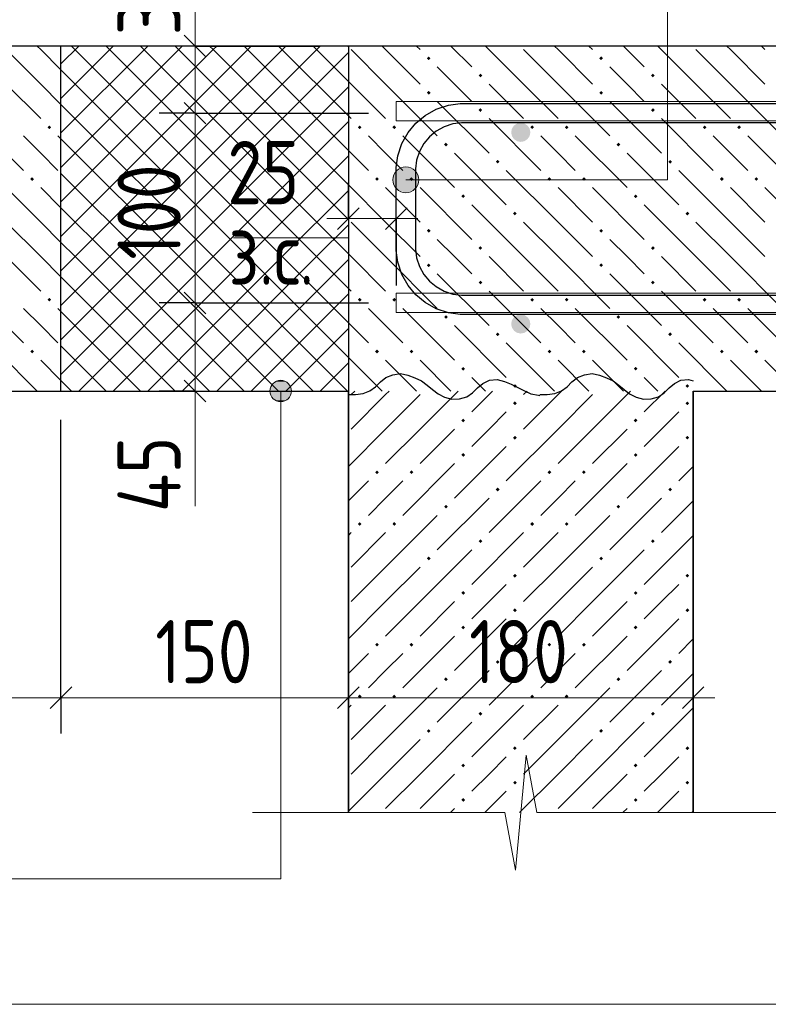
# Model space of a CAD drawing. Header units: millimetres. Extents: x 0 to 43617, y 0 to 29700.
# Tile 12 of 20: x 32573 to 35178, y 6920 to 10345. Entities that reach past the tile are written whole.
import ezdxf

# ---------------------------------------------------------------- set-up
doc = ezdxf.new("R2010")
doc.units = ezdxf.units.MM
for name, color, linetype, lineweight in [('Standard', 7, 'Continuous', 25), ('ЖБ Перекрытие верхний уровень', 7, 'Continuous', 35), ('ЖБ Стена верхний уровень', 7, 'Continuous', 35), ('Позиционная метка линия выноска', 7, 'Continuous', 13), ('Примечания', 7, 'Continuous', 25), ('Размерная выноска', 7, 'Continuous', 13), ('Стилевая поверхн.', 7, 'Continuous', 13)]:
    doc.layers.add(name, color=color, linetype=linetype, lineweight=lineweight)
doc.layers.add('Обрамление П-обр. равн.', color=7, linetype='Continuous', lineweight=25, true_color=0x5f1e0f)
doc.layers.add('Фоновоя арматура Х1', color=7, linetype='Continuous', lineweight=18, true_color=0x656565)
doc.styles.add('GOST 2.304-81', font='txt')

msp = doc.modelspace()

# ---------------------------------------------------------------- hatches: boundary and pattern name
at = {"layer": 'ЖБ Перекрытие верхний уровень', "linetype": 'Continuous', "lineweight": 18, "transparency": 33554687}
for points in [[(33989.8, 10210.9), (33996.3, 10217.4), (34002.8, 10210.9), (33996.3, 10204.4)], [(34589.8, 10210.9), (34596.3, 10217.4), (34602.8, 10210.9), (34596.3, 10204.4)], [(34169.8, 10150.9), (34176.3, 10157.4), (34182.8, 10150.9), (34176.3, 10144.4)], [(34769.8, 10150.9), (34776.3, 10157.4), (34782.8, 10150.9), (34776.3, 10144.4)], [(33989.8, 10090.9), (33996.3, 10097.4), (34002.8, 10090.9), (33996.3, 10084.4)], [(34589.8, 10090.9), (34596.3, 10097.4), (34602.8, 10090.9), (34596.3, 10084.4)], [(34169.8, 10030.9), (34176.3, 10037.4), (34182.8, 10030.9), (34176.3, 10024.4)], [(34769.8, 10030.9), (34776.3, 10037.4), (34782.8, 10030.9), (34776.3, 10024.4)], [(32669.8, 9970.9), (32676.3, 9977.4), (32682.8, 9970.9), (32676.3, 9964.4)], [(33749.8, 9970.9), (33756.3, 9977.4), (33762.8, 9970.9), (33756.3, 9964.4)], [(33869.8, 9970.9), (33876.3, 9977.4), (33882.8, 9970.9), (33876.3, 9964.4)], [(34349.8, 9970.9), (34356.3, 9977.4), (34362.8, 9970.9), (34356.3, 9964.4)], [(34469.8, 9970.9), (34476.3, 9977.4), (34482.8, 9970.9), (34476.3, 9964.4)], [(34949.8, 9970.9), (34956.3, 9977.4), (34962.8, 9970.9), (34956.3, 9964.4)], [(35069.8, 9970.9), (35076.3, 9977.4), (35082.8, 9970.9), (35076.3, 9964.4)], [(34049.8, 9910.9), (34056.3, 9917.4), (34062.8, 9910.9), (34056.3, 9904.4)], [(34649.8, 9910.9), (34656.3, 9917.4), (34662.8, 9910.9), (34656.3, 9904.4)], [(34229.8, 9850.9), (34236.3, 9857.4), (34242.8, 9850.9), (34236.3, 9844.4)], [(34829.8, 9850.9), (34836.3, 9857.4), (34842.8, 9850.9), (34836.3, 9844.4)], [(32609.8, 9790.9), (32616.3, 9797.4), (32622.8, 9790.9), (32616.3, 9784.4)], [(33809.8, 9790.9), (33816.3, 9797.4), (33822.8, 9790.9), (33816.3, 9784.4)], [(33929.8, 9790.9), (33936.3, 9797.4), (33942.8, 9790.9), (33936.3, 9784.4)], [(34409.8, 9790.9), (34416.3, 9797.4), (34422.8, 9790.9), (34416.3, 9784.4)], [(34529.8, 9790.9), (34536.3, 9797.4), (34542.8, 9790.9), (34536.3, 9784.4)], [(35009.8, 9790.9), (35016.3, 9797.4), (35022.8, 9790.9), (35016.3, 9784.4)], [(35129.8, 9790.9), (35136.3, 9797.4), (35142.8, 9790.9), (35136.3, 9784.4)], [(34109.8, 9730.9), (34116.3, 9737.4), (34122.8, 9730.9), (34116.3, 9724.4)], [(34709.8, 9730.9), (34716.3, 9737.4), (34722.8, 9730.9), (34716.3, 9724.4)], [(34289.8, 9670.9), (34296.3, 9677.4), (34302.8, 9670.9), (34296.3, 9664.4)], [(34889.8, 9670.9), (34896.3, 9677.4), (34902.8, 9670.9), (34896.3, 9664.4)], [(33989.8, 9610.9), (33996.3, 9617.4), (34002.8, 9610.9), (33996.3, 9604.4)], [(34589.8, 9610.9), (34596.3, 9617.4), (34602.8, 9610.9), (34596.3, 9604.4)], [(34169.8, 9550.9), (34176.3, 9557.4), (34182.8, 9550.9), (34176.3, 9544.4)], [(34769.8, 9550.9), (34776.3, 9557.4), (34782.8, 9550.9), (34776.3, 9544.4)], [(33989.8, 9490.9), (33996.3, 9497.4), (34002.8, 9490.9), (33996.3, 9484.4)], [(34589.8, 9490.9), (34596.3, 9497.4), (34602.8, 9490.9), (34596.3, 9484.4)], [(34169.8, 9430.9), (34176.3, 9437.4), (34182.8, 9430.9), (34176.3, 9424.4)], [(34769.8, 9430.9), (34776.3, 9437.4), (34782.8, 9430.9), (34776.3, 9424.4)], [(32669.8, 9370.9), (32676.3, 9377.4), (32682.8, 9370.9), (32676.3, 9364.4)], [(33749.8, 9370.9), (33756.3, 9377.4), (33762.8, 9370.9), (33756.3, 9364.4)], [(33869.8, 9370.9), (33876.3, 9377.4), (33882.8, 9370.9), (33876.3, 9364.4)], [(34349.8, 9370.9), (34356.3, 9377.4), (34362.8, 9370.9), (34356.3, 9364.4)], [(34469.8, 9370.9), (34476.3, 9377.4), (34482.8, 9370.9), (34476.3, 9364.4)], [(34949.8, 9370.9), (34956.3, 9377.4), (34962.8, 9370.9), (34956.3, 9364.4)], [(35069.8, 9370.9), (35076.3, 9377.4), (35082.8, 9370.9), (35076.3, 9364.4)], [(34049.8, 9310.9), (34056.3, 9317.4), (34062.8, 9310.9), (34056.3, 9304.4)], [(34649.8, 9310.9), (34656.3, 9317.4), (34662.8, 9310.9), (34656.3, 9304.4)], [(34229.8, 9250.9), (34236.3, 9257.4), (34242.8, 9250.9), (34236.3, 9244.4)], [(34829.8, 9250.9), (34836.3, 9257.4), (34842.8, 9250.9), (34836.3, 9244.4)], [(32609.8, 9190.9), (32616.3, 9197.4), (32622.8, 9190.9), (32616.3, 9184.4)], [(33809.8, 9190.9), (33816.3, 9197.4), (33822.8, 9190.9), (33816.3, 9184.4)], [(33929.8, 9190.9), (33936.3, 9197.4), (33942.8, 9190.9), (33936.3, 9184.4)], [(34409.8, 9190.9), (34416.3, 9197.4), (34422.8, 9190.9), (34416.3, 9184.4)], [(34529.8, 9190.9), (34536.3, 9197.4), (34542.8, 9190.9), (34536.3, 9184.4)], [(35009.8, 9190.9), (35016.3, 9197.4), (35022.8, 9190.9), (35016.3, 9184.4)], [(35129.8, 9190.9), (35136.3, 9197.4), (35142.8, 9190.9), (35136.3, 9184.4)], [(34109.8, 9130.9), (34116.3, 9137.4), (34122.8, 9130.9), (34116.3, 9124.4)], [(34709.8, 9130.9), (34716.3, 9137.4), (34722.8, 9130.9), (34716.3, 9124.4)], [(34289.8, 9070.9), (34296.3, 9077.4), (34302.8, 9070.9), (34296.3, 9064.4)], [(34889.8, 9070.9), (34896.3, 9077.4), (34902.8, 9070.9), (34896.3, 9064.4)]]:
    msp.add_hatch(color=7, dxfattribs=at).paths.add_polyline_path(points, flags=16)
at = {"layer": 'ЖБ Стена верхний уровень', "linetype": 'Continuous', "lineweight": 18, "transparency": 33554687}
for points in [[(34289.8, 9010.9), (34296.3, 9017.4), (34302.8, 9010.9), (34296.3, 9004.4)], [(34889.8, 9010.9), (34896.3, 9017.4), (34902.8, 9010.9), (34896.3, 9004.4)], [(34109.8, 8950.9), (34116.3, 8957.4), (34122.8, 8950.9), (34116.3, 8944.4)], [(34709.8, 8950.9), (34716.3, 8957.4), (34722.8, 8950.9), (34716.3, 8944.4)], [(34289.8, 8890.9), (34296.3, 8897.4), (34302.8, 8890.9), (34296.3, 8884.4)], [(34889.8, 8890.9), (34896.3, 8897.4), (34902.8, 8890.9), (34896.3, 8884.4)], [(34109.8, 8830.9), (34116.3, 8837.4), (34122.8, 8830.9), (34116.3, 8824.4)], [(34709.8, 8830.9), (34716.3, 8837.4), (34722.8, 8830.9), (34716.3, 8824.4)], [(33809.8, 8770.9), (33816.3, 8777.4), (33822.8, 8770.9), (33816.3, 8764.4)], [(33929.8, 8770.9), (33936.3, 8777.4), (33942.8, 8770.9), (33936.3, 8764.4)], [(34409.8, 8770.9), (34416.3, 8777.4), (34422.8, 8770.9), (34416.3, 8764.4)], [(34529.8, 8770.9), (34536.3, 8777.4), (34542.8, 8770.9), (34536.3, 8764.4)], [(34229.8, 8710.9), (34236.3, 8717.4), (34242.8, 8710.9), (34236.3, 8704.4)], [(34829.8, 8710.9), (34836.3, 8717.4), (34842.8, 8710.9), (34836.3, 8704.4)], [(34049.8, 8650.9), (34056.3, 8657.4), (34062.8, 8650.9), (34056.3, 8644.4)], [(34649.8, 8650.9), (34656.3, 8657.4), (34662.8, 8650.9), (34656.3, 8644.4)], [(33749.8, 8590.9), (33756.3, 8597.4), (33762.8, 8590.9), (33756.3, 8584.4)], [(33869.8, 8590.9), (33876.3, 8597.4), (33882.8, 8590.9), (33876.3, 8584.4)], [(34349.8, 8590.9), (34356.3, 8597.4), (34362.8, 8590.9), (34356.3, 8584.4)], [(34469.8, 8590.9), (34476.3, 8597.4), (34482.8, 8590.9), (34476.3, 8584.4)], [(34169.8, 8530.9), (34176.3, 8537.4), (34182.8, 8530.9), (34176.3, 8524.4)], [(34769.8, 8530.9), (34776.3, 8537.4), (34782.8, 8530.9), (34776.3, 8524.4)], [(33989.8, 8470.9), (33996.3, 8477.4), (34002.8, 8470.9), (33996.3, 8464.4)], [(34589.8, 8470.9), (34596.3, 8477.4), (34602.8, 8470.9), (34596.3, 8464.4)], [(34289.8, 8410.9), (34296.3, 8417.4), (34302.8, 8410.9), (34296.3, 8404.4)], [(34889.8, 8410.9), (34896.3, 8417.4), (34902.8, 8410.9), (34896.3, 8404.4)], [(34109.8, 8350.9), (34116.3, 8357.4), (34122.8, 8350.9), (34116.3, 8344.4)], [(34709.8, 8350.9), (34716.3, 8357.4), (34722.8, 8350.9), (34716.3, 8344.4)], [(34289.8, 8290.9), (34296.3, 8297.4), (34302.8, 8290.9), (34296.3, 8284.4)], [(34889.8, 8290.9), (34896.3, 8297.4), (34902.8, 8290.9), (34896.3, 8284.4)], [(34109.8, 8230.9), (34116.3, 8237.4), (34122.8, 8230.9), (34116.3, 8224.4)], [(34709.8, 8230.9), (34716.3, 8237.4), (34722.8, 8230.9), (34716.3, 8224.4)], [(33809.8, 8170.9), (33816.3, 8177.4), (33822.8, 8170.9), (33816.3, 8164.4)], [(33929.8, 8170.9), (33936.3, 8177.4), (33942.8, 8170.9), (33936.3, 8164.4)], [(34409.8, 8170.9), (34416.3, 8177.4), (34422.8, 8170.9), (34416.3, 8164.4)], [(34529.8, 8170.9), (34536.3, 8177.4), (34542.8, 8170.9), (34536.3, 8164.4)], [(34229.8, 8110.9), (34236.3, 8117.4), (34242.8, 8110.9), (34236.3, 8104.4)], [(34829.8, 8110.9), (34836.3, 8117.4), (34842.8, 8110.9), (34836.3, 8104.4)], [(34049.8, 8050.9), (34056.3, 8057.4), (34062.8, 8050.9), (34056.3, 8044.4)], [(34649.8, 8050.9), (34656.3, 8057.4), (34662.8, 8050.9), (34656.3, 8044.4)], [(33749.8, 7990.9), (33756.3, 7997.4), (33762.8, 7990.9), (33756.3, 7984.4)], [(33869.8, 7990.9), (33876.3, 7997.4), (33882.8, 7990.9), (33876.3, 7984.4)], [(34349.8, 7990.9), (34356.3, 7997.4), (34362.8, 7990.9), (34356.3, 7984.4)], [(34469.8, 7990.9), (34476.3, 7997.4), (34482.8, 7990.9), (34476.3, 7984.4)], [(34169.8, 7930.9), (34176.3, 7937.4), (34182.8, 7930.9), (34176.3, 7924.4)], [(34769.8, 7930.9), (34776.3, 7937.4), (34782.8, 7930.9), (34776.3, 7924.4)], [(33989.8, 7870.9), (33996.3, 7877.4), (34002.8, 7870.9), (33996.3, 7864.4)], [(34589.8, 7870.9), (34596.3, 7877.4), (34602.8, 7870.9), (34596.3, 7864.4)], [(34289.8, 7810.9), (34296.3, 7817.4), (34302.8, 7810.9), (34296.3, 7804.4)], [(34889.8, 7810.9), (34896.3, 7817.4), (34902.8, 7810.9), (34896.3, 7804.4)], [(34109.8, 7750.9), (34116.3, 7757.4), (34122.8, 7750.9), (34116.3, 7744.4)], [(34709.8, 7750.9), (34716.3, 7757.4), (34722.8, 7750.9), (34716.3, 7744.4)], [(34289.8, 7690.9), (34296.3, 7697.4), (34302.8, 7690.9), (34296.3, 7684.4)], [(34889.8, 7690.9), (34896.3, 7697.4), (34902.8, 7690.9), (34896.3, 7684.4)], [(34109.8, 7630.9), (34116.3, 7637.4), (34122.8, 7630.9), (34116.3, 7624.4)], [(34709.8, 7630.9), (34716.3, 7637.4), (34722.8, 7630.9), (34716.3, 7624.4)]]:
    msp.add_hatch(color=7, dxfattribs=at).paths.add_polyline_path(points, flags=16)
at = {"layer": 'Позиционная метка линия выноска', "linetype": 'Continuous', "lineweight": 13, "transparency": 33554687}
for points in [[(33916.7, 9743.3), (33916.7, 9833.3), (33894.2, 9827)], [(33939.2, 9749.6), (33939.2, 9827), (33916.7, 9833.3)], [(33939.2, 9749.6), (33916.7, 9833.3), (33916.7, 9743.3)], [(33878, 9765.8), (33878, 9810.8), (33871.7, 9788.3)], [(33894.2, 9749.6), (33894.2, 9827), (33878, 9810.8)], [(33894.2, 9749.6), (33878, 9810.8), (33878, 9765.8)], [(33916.7, 9743.3), (33894.2, 9827), (33894.2, 9749.6)], [(33955.4, 9765.8), (33955.4, 9810.8), (33939.2, 9827)], [(33955.4, 9765.8), (33939.2, 9827), (33939.2, 9749.6)], [(33955.4, 9810.8), (33955.4, 9765.8), (33961.7, 9788.3)], [(33449.1, 9072.1), (33513.6, 9072.1), (33500.1, 9085.6)], [(33449.1, 9072.1), (33500.1, 9085.6), (33462.6, 9085.6)], [(33462.6, 9085.6), (33500.1, 9085.6), (33481.3, 9090.8)], [(33443.8, 9053.3), (33518.8, 9053.3), (33513.6, 9072.1)], [(33443.8, 9053.3), (33513.6, 9072.1), (33449.1, 9072.1)], [(33449.1, 9034.6), (33518.8, 9053.3), (33443.8, 9053.3)], [(33449.1, 9034.6), (33513.6, 9034.6), (33518.8, 9053.3)], [(33462.6, 9021.1), (33513.6, 9034.6), (33449.1, 9034.6)], [(33462.6, 9021.1), (33500.1, 9021.1), (33513.6, 9034.6)], [(33500.1, 9021.1), (33462.6, 9021.1), (33481.3, 9015.8)]]:
    msp.add_hatch(color=7, dxfattribs=at).paths.add_polyline_path(points)
at = {"layer": 'Фоновоя арматура Х1', "linetype": 'Continuous', "lineweight": 18, "transparency": 33554687}
for points in [[(34350, 9953.3), (34347.5, 9966.1), (34340.2, 9976.9), (34329.4, 9984.1), (34316.7, 9986.7), (34303.9, 9984.1), (34293.1, 9976.9), (34285.9, 9966.1), (34283.3, 9953.3), (34285.9, 9940.6), (34293.1, 9929.8), (34303.9, 9922.5), (34316.7, 9920), (34329.4, 9922.5), (34340.2, 9929.8), (34347.5, 9940.6)], [(34350, 9286.7), (34347.5, 9299.4), (34340.2, 9310.2), (34329.4, 9317.5), (34316.7, 9320), (34303.9, 9317.5), (34293.1, 9310.2), (34285.9, 9299.4), (34283.3, 9286.7), (34285.9, 9273.9), (34293.1, 9263.1), (34303.9, 9255.9), (34316.7, 9253.3), (34329.4, 9255.9), (34340.2, 9263.1), (34347.5, 9273.9)]]:
    msp.add_hatch(color=7, dxfattribs=at).paths.add_polyline_path(points)

# ---------------------------------------------------------------- linework, layer by layer
at = {"layer": 'Standard', "color": 7, "linetype": 'Continuous', "lineweight": 13, "transparency": 33554687}
for p, q in [((33183.3, 10253.3), (33183.3, 10328.3)), ((33183.3, 10253.3), (33183.3, 10020)), ((33183.3, 10020), (33183.3, 9360)), ((33716.7, 9653.3), (33641.7, 9653.3)), ((33883.3, 9653.3), (33716.7, 9653.3)), ((33883.3, 9653.3), (33958.3, 9653.3)), ((33183.3, 9360), (33183.3, 9053.3)), ((33183.3, 9053.3), (33183.3, 8978.3)), ((31516.7, 7986.7), (32716.7, 7986.7)), ((32716.7, 7986.7), (33716.7, 7986.7)), ((33716.7, 7986.7), (34916.7, 7986.7)), ((34916.7, 7986.7), (34991.7, 7986.7))]:
    msp.add_line(p, q, dxfattribs=at)
at = {"layer": 'Standard', "color": 7, "linetype": 'Continuous', "lineweight": 25, "transparency": 33554687}
for p, q in [((33145.8, 10290.8), (33220.8, 10215.8)), ((33145.8, 10057.5), (33220.8, 9982.5)), ((33754.2, 9690.8), (33679.2, 9615.8)), ((33920.8, 9690.8), (33845.8, 9615.8)), ((33145.8, 9397.5), (33220.8, 9322.5)), ((33145.8, 9090.8), (33220.8, 9015.8)), ((32679.2, 7949.2), (32754.2, 8024.2)), ((33679.2, 7949.2), (33754.2, 8024.2)), ((34879.2, 7949.2), (34954.2, 8024.2))]:
    msp.add_line(p, q, dxfattribs=at)
at = {"layer": 'Standard', "color": 251, "linetype": 'Continuous', "lineweight": -3, "true_color": 0x656565, "transparency": 33554687}
for p, q in [((33183.3, 10253.3), (33058.3, 10253.3)), ((33183.3, 10253.3), (33308.3, 10253.3)), ((33183.3, 10253.3), (33616.7, 10253.3)), ((33183.3, 10020), (33058.3, 10020)), ((33183.3, 10020), (33308.3, 10020)), ((33183.3, 10020), (33787.3, 10020)), ((33716.7, 9653.3), (33716.7, 9778.3)), ((33883.3, 9653.3), (33883.3, 9778.3)), ((33716.7, 9653.3), (33716.7, 9528.3)), ((33716.7, 9653.3), (33716.7, 9353.3)), ((33883.3, 9653.3), (33883.3, 9528.3)), ((33883.3, 9653.3), (33883.3, 9420)), ((33183.3, 9360), (33058.3, 9360)), ((33183.3, 9360), (33308.3, 9360)), ((33183.3, 9360), (33787.3, 9360)), ((33183.3, 9053.3), (33058.3, 9053.3)), ((33183.3, 9053.3), (33308.3, 9053.3)), ((33183.3, 9053.3), (33616.7, 9053.3)), ((32716.7, 7986.7), (32716.7, 8111.7)), ((33716.7, 7986.7), (33716.7, 8111.7)), ((34916.7, 7986.7), (34916.7, 8111.7)), ((34916.7, 7986.7), (34916.7, 8030.2)), ((32716.7, 7986.7), (32716.7, 7861.7)), ((33716.7, 7986.7), (33716.7, 7861.7)), ((33716.7, 7986.7), (33716.7, 7986.7)), ((34916.7, 7986.7), (34916.7, 7861.7))]:
    msp.add_line(p, q, dxfattribs=at)
at = {"layer": 'Standard', "color": 254, "linetype": 'Continuous', "lineweight": 18, "true_color": 0xc4c4ff, "transparency": 33554687}
msp.add_lwpolyline([(30516.7, 6920), (38850, 6920), (38850, 11253.3), (30516.7, 11253.3), (30516.7, 6920)], dxfattribs=at)
at = {"layer": 'Standard', "color": 251, "linetype": 'Continuous', "lineweight": -3, "true_color": 0x656565, "transparency": 33554687}
msp.add_lwpolyline([(32716.7, 7986.7), (32716.7, 8003.7), (32716.7, 8003.7), (32716.7, 8003.7), (32716.7, 8003.7), (32716.7, 8953.3)], dxfattribs=at)
at = {"layer": 'ЖБ Перекрытие верхний уровень', "color": 7, "linetype": 'Continuous', "lineweight": 25, "transparency": 33554687}
for p, q in [((32716.7, 10253.3), (31516.7, 10253.3)), ((32716.7, 9053.3), (32716.7, 10253.3)), ((33716.7, 10253.3), (32716.7, 10253.3)), ((33716.7, 10253.3), (33716.7, 9053.3)), ((38183.3, 10253.3), (33716.7, 10253.3)), ((31516.7, 9053.3), (32716.7, 9053.3)), ((32716.7, 9053.3), (33716.7, 9053.3)), ((34916.7, 9053.3), (38183.3, 9053.3))]:
    msp.add_line(p, q, dxfattribs=at)
at = {"layer": 'ЖБ Перекрытие верхний уровень', "color": 9, "linetype": 'Continuous', "lineweight": 18, "true_color": 0xc7c7c7, "transparency": 33554687}
for p, q in [((32646.3, 10240.9), (32633.8, 10253.3)), ((33846.3, 10240.9), (33833.8, 10253.3)), ((33953.8, 10253.3), (33966.3, 10240.9)), ((34073.8, 10253.3), (34146.3, 10180.9)), ((34326.3, 10120.9), (34193.8, 10253.3)), ((34446.3, 10240.9), (34433.8, 10253.3)), ((34553.8, 10253.3), (34566.3, 10240.9)), ((34673.8, 10253.3), (34746.3, 10180.9)), ((34926.3, 10120.9), (34793.8, 10253.3)), ((35046.3, 10240.9), (35033.8, 10253.3)), ((35153.8, 10253.3), (35166.3, 10240.9)), ((32526.3, 10240.9), (32646.3, 10120.9)), ((32646.3, 10240.9), (32716.7, 10170.5)), ((33726.3, 10240.9), (33846.3, 10120.9)), ((33846.3, 10240.9), (33966.3, 10120.9)), ((34326.3, 10240.9), (34446.3, 10120.9)), ((34446.3, 10240.9), (34566.3, 10120.9)), ((34926.3, 10240.9), (35046.3, 10120.9)), ((35046.3, 10240.9), (35166.3, 10120.9)), ((34086.3, 10120.9), (34026.3, 10180.9)), ((34686.3, 10120.9), (34626.3, 10180.9)), ((32526.3, 10120.9), (32646.3, 10000.9)), ((32646.3, 10120.9), (32716.7, 10050.5)), ((33726.3, 10120.9), (33716.7, 10130.5)), ((33726.3, 10120.9), (33846.3, 10000.9)), ((33846.3, 10120.9), (34026.3, 9940.9)), ((34146.3, 10060.9), (34086.3, 10120.9)), ((34206.3, 10120.9), (34326.3, 10000.9)), ((34326.3, 10120.9), (34446.3, 10000.9)), ((34446.3, 10120.9), (34626.3, 9940.9)), ((34746.3, 10060.9), (34686.3, 10120.9)), ((34806.3, 10120.9), (34926.3, 10000.9)), ((34926.3, 10120.9), (35046.3, 10000.9)), ((35046.3, 10120.9), (35226.3, 9940.9)), ((34026.3, 10060.9), (34206.3, 9880.9)), ((34626.3, 10060.9), (34806.3, 9880.9)), ((33716.7, 10010.5), (33726.3, 10000.9)), ((32406.3, 10000.9), (32586.3, 9820.9)), ((34206.3, 10000.9), (34386.3, 9820.9)), ((34806.3, 10000.9), (34986.3, 9820.9)), ((32646.3, 9880.9), (32586.3, 9940.9)), ((32706.3, 9940.9), (32716.7, 9930.5)), ((33846.3, 9880.9), (33786.3, 9940.9)), ((33906.3, 9940.9), (34086.3, 9760.9)), ((34446.3, 9880.9), (34386.3, 9940.9)), ((34506.3, 9940.9), (34686.3, 9760.9)), ((35046.3, 9880.9), (34986.3, 9940.9)), ((35106.3, 9940.9), (35286.3, 9760.9)), ((32706.3, 9820.9), (32646.3, 9880.9)), ((33716.7, 9890.5), (33786.3, 9820.9)), ((33906.3, 9820.9), (33846.3, 9880.9)), ((34086.3, 9880.9), (34266.3, 9700.9)), ((34506.3, 9820.9), (34446.3, 9880.9)), ((34686.3, 9880.9), (34866.3, 9700.9)), ((35106.3, 9820.9), (35046.3, 9880.9)), ((32646.3, 9640.9), (32466.3, 9820.9)), ((34446.3, 9640.9), (34266.3, 9820.9)), ((35046.3, 9640.9), (34866.3, 9820.9)), ((33846.3, 9640.9), (33716.7, 9770.5)), ((32646.3, 9760.9), (32716.7, 9690.5)), ((33846.3, 9760.9), (33966.3, 9640.9)), ((33966.3, 9760.9), (34146.3, 9580.9)), ((34446.3, 9760.9), (34566.3, 9640.9)), ((34566.3, 9760.9), (34746.3, 9580.9)), ((35046.3, 9760.9), (35166.3, 9640.9)), ((35166.3, 9760.9), (35346.3, 9580.9)), ((34326.3, 9520.9), (34146.3, 9700.9)), ((34926.3, 9520.9), (34746.3, 9700.9)), ((32526.3, 9640.9), (32646.3, 9520.9)), ((32646.3, 9640.9), (32716.7, 9570.5)), ((33726.3, 9640.9), (33846.3, 9520.9)), ((33846.3, 9640.9), (33966.3, 9520.9)), ((34326.3, 9640.9), (34446.3, 9520.9)), ((34446.3, 9640.9), (34566.3, 9520.9)), ((34926.3, 9640.9), (35046.3, 9520.9)), ((35046.3, 9640.9), (35166.3, 9520.9)), ((34086.3, 9520.9), (34026.3, 9580.9)), ((34686.3, 9520.9), (34626.3, 9580.9)), ((33726.3, 9520.9), (33716.7, 9530.5)), ((32526.3, 9520.9), (32646.3, 9400.9)), ((32646.3, 9520.9), (32716.7, 9450.5)), ((33726.3, 9520.9), (33846.3, 9400.9)), ((33846.3, 9520.9), (34026.3, 9340.9)), ((34146.3, 9460.9), (34086.3, 9520.9)), ((34206.3, 9520.9), (34326.3, 9400.9)), ((34326.3, 9520.9), (34446.3, 9400.9)), ((34446.3, 9520.9), (34626.3, 9340.9)), ((34746.3, 9460.9), (34686.3, 9520.9)), ((34806.3, 9520.9), (34926.3, 9400.9)), ((34926.3, 9520.9), (35046.3, 9400.9)), ((35046.3, 9520.9), (35226.3, 9340.9)), ((34026.3, 9460.9), (34206.3, 9280.9)), ((34626.3, 9460.9), (34806.3, 9280.9)), ((32406.3, 9400.9), (32586.3, 9220.9)), ((33716.7, 9410.5), (33726.3, 9400.9)), ((34206.3, 9400.9), (34386.3, 9220.9)), ((34806.3, 9400.9), (34986.3, 9220.9)), ((32646.3, 9280.9), (32586.3, 9340.9)), ((32706.3, 9340.9), (32716.7, 9330.5)), ((33846.3, 9280.9), (33786.3, 9340.9)), ((33906.3, 9340.9), (34086.3, 9160.9)), ((34446.3, 9280.9), (34386.3, 9340.9)), ((34506.3, 9340.9), (34686.3, 9160.9)), ((35046.3, 9280.9), (34986.3, 9340.9)), ((35106.3, 9340.9), (35286.3, 9160.9)), ((33716.7, 9290.5), (33786.3, 9220.9)), ((32706.3, 9220.9), (32646.3, 9280.9)), ((33906.3, 9220.9), (33846.3, 9280.9)), ((34086.3, 9280.9), (34266.3, 9100.9)), ((34506.3, 9220.9), (34446.3, 9280.9)), ((34686.3, 9280.9), (34866.3, 9100.9)), ((35106.3, 9220.9), (35046.3, 9280.9)), ((32633.8, 9053.3), (32466.3, 9220.9)), ((34433.8, 9053.3), (34266.3, 9220.9)), ((35033.8, 9053.3), (34866.3, 9220.9)), ((32646.3, 9160.9), (32716.7, 9090.5)), ((33833.8, 9053.3), (33716.7, 9170.5)), ((33846.3, 9160.9), (33953.8, 9053.3)), ((33966.3, 9160.9), (34073.8, 9053.3)), ((34446.3, 9160.9), (34553.8, 9053.3)), ((34566.3, 9160.9), (34673.8, 9053.3)), ((35046.3, 9160.9), (35153.8, 9053.3)), ((35166.3, 9160.9), (35273.8, 9053.3)), ((34193.8, 9053.3), (34146.3, 9100.9)), ((34793.8, 9053.3), (34746.3, 9100.9))]:
    msp.add_line(p, q, dxfattribs=at)
at = {"layer": 'ЖБ Стена верхний уровень', "color": 7, "linetype": 'Continuous', "lineweight": 35, "transparency": 33554687}
for p, q in [((33716.7, 9053.3), (33716.7, 7586.7)), ((34916.7, 7586.7), (34916.7, 9053.3))]:
    msp.add_line(p, q, dxfattribs=at)
at = {"layer": 'ЖБ Стена верхний уровень', "color": 9, "linetype": 'Continuous', "lineweight": 18, "true_color": 0xc7c7c7, "transparency": 33554687}
for p, q in [((33738.7, 9053.3), (33726.3, 9040.9)), ((33846.3, 9040.9), (33858.7, 9053.3)), ((33966.3, 8920.9), (34098.7, 9053.3)), ((34218.7, 9053.3), (34146.3, 8980.9)), ((34338.7, 9053.3), (34326.3, 9040.9)), ((34446.3, 9040.9), (34458.7, 9053.3)), ((34566.3, 8920.9), (34698.7, 9053.3)), ((34818.7, 9053.3), (34746.3, 8980.9)), ((33846.3, 9040.9), (33726.3, 8920.9)), ((33966.3, 9040.9), (33846.3, 8920.9)), ((34446.3, 9040.9), (34326.3, 8920.9)), ((34566.3, 9040.9), (34446.3, 8920.9)), ((34206.3, 8920.9), (34266.3, 8980.9)), ((34806.3, 8920.9), (34866.3, 8980.9)), ((33846.3, 8920.9), (33716.7, 8791.3)), ((33966.3, 8920.9), (33846.3, 8800.9)), ((34086.3, 8920.9), (33966.3, 8800.9)), ((34146.3, 8860.9), (34206.3, 8920.9)), ((34446.3, 8920.9), (34266.3, 8740.9)), ((34566.3, 8920.9), (34446.3, 8800.9)), ((34686.3, 8920.9), (34566.3, 8800.9)), ((34746.3, 8860.9), (34806.3, 8920.9)), ((34266.3, 8860.9), (34086.3, 8680.9)), ((34866.3, 8860.9), (34686.3, 8680.9)), ((34086.3, 8800.9), (33906.3, 8620.9)), ((34686.3, 8800.9), (34506.3, 8620.9)), ((34916.7, 8791.3), (34866.3, 8740.9)), ((33786.3, 8740.9), (33716.7, 8671.3)), ((33846.3, 8680.9), (33906.3, 8740.9)), ((34386.3, 8740.9), (34206.3, 8560.9)), ((34446.3, 8680.9), (34506.3, 8740.9)), ((33786.3, 8620.9), (33846.3, 8680.9)), ((34206.3, 8680.9), (34026.3, 8500.9)), ((34386.3, 8620.9), (34446.3, 8680.9)), ((34806.3, 8680.9), (34626.3, 8500.9)), ((34916.7, 8671.3), (34806.3, 8560.9)), ((33846.3, 8440.9), (34026.3, 8620.9)), ((34446.3, 8440.9), (34626.3, 8620.9)), ((33726.3, 8560.9), (33716.7, 8551.3)), ((33846.3, 8560.9), (33726.3, 8440.9)), ((34326.3, 8560.9), (34146.3, 8380.9)), ((34446.3, 8560.9), (34326.3, 8440.9)), ((34916.7, 8551.3), (34746.3, 8380.9)), ((33966.3, 8320.9), (34146.3, 8500.9)), ((34566.3, 8320.9), (34746.3, 8500.9)), ((33846.3, 8440.9), (33726.3, 8320.9)), ((33966.3, 8440.9), (33846.3, 8320.9)), ((34446.3, 8440.9), (34326.3, 8320.9)), ((34566.3, 8440.9), (34446.3, 8320.9)), ((34206.3, 8320.9), (34266.3, 8380.9)), ((34806.3, 8320.9), (34866.3, 8380.9)), ((33846.3, 8320.9), (33716.7, 8191.3)), ((33966.3, 8320.9), (33846.3, 8200.9)), ((34086.3, 8320.9), (33966.3, 8200.9)), ((34146.3, 8260.9), (34206.3, 8320.9)), ((34446.3, 8320.9), (34266.3, 8140.9)), ((34566.3, 8320.9), (34446.3, 8200.9)), ((34686.3, 8320.9), (34566.3, 8200.9)), ((34746.3, 8260.9), (34806.3, 8320.9)), ((34266.3, 8260.9), (34086.3, 8080.9)), ((34866.3, 8260.9), (34686.3, 8080.9)), ((34086.3, 8200.9), (33906.3, 8020.9)), ((34686.3, 8200.9), (34506.3, 8020.9)), ((34916.7, 8191.3), (34866.3, 8140.9)), ((33786.3, 8140.9), (33716.7, 8071.3)), ((33846.3, 8080.9), (33906.3, 8140.9)), ((34386.3, 8140.9), (34206.3, 7960.9)), ((34446.3, 8080.9), (34506.3, 8140.9)), ((33786.3, 8020.9), (33846.3, 8080.9)), ((34206.3, 8080.9), (34026.3, 7900.9)), ((34386.3, 8020.9), (34446.3, 8080.9)), ((34806.3, 8080.9), (34626.3, 7900.9)), ((34916.7, 8071.3), (34806.3, 7960.9)), ((33846.3, 7840.9), (34026.3, 8020.9)), ((34446.3, 7840.9), (34626.3, 8020.9)), ((33726.3, 7960.9), (33716.7, 7951.3)), ((33846.3, 7960.9), (33726.3, 7840.9)), ((34326.3, 7960.9), (34146.3, 7780.9)), ((34446.3, 7960.9), (34326.3, 7840.9)), ((34916.7, 7951.3), (34746.3, 7780.9)), ((33966.3, 7720.9), (34146.3, 7900.9)), ((34566.3, 7720.9), (34746.3, 7900.9)), ((33846.3, 7840.9), (33726.3, 7720.9)), ((33966.3, 7840.9), (33846.3, 7720.9)), ((34446.3, 7840.9), (34326.3, 7720.9)), ((34566.3, 7840.9), (34446.3, 7720.9)), ((34206.3, 7720.9), (34266.3, 7780.9)), ((34806.3, 7720.9), (34866.3, 7780.9)), ((33846.3, 7720.9), (33716.7, 7591.3)), ((33966.3, 7720.9), (33846.3, 7600.9)), ((34086.3, 7720.9), (33966.3, 7600.9)), ((34146.3, 7660.9), (34206.3, 7720.9)), ((34446.3, 7720.9), (34312, 7586.7)), ((34566.3, 7720.9), (34446.3, 7600.9)), ((34686.3, 7720.9), (34566.3, 7600.9)), ((34746.3, 7660.9), (34806.3, 7720.9)), ((34266.3, 7660.9), (34192, 7586.7)), ((34866.3, 7660.9), (34792, 7586.7)), ((34086.3, 7600.9), (34072, 7586.7)), ((34686.3, 7600.9), (34672, 7586.7)), ((34916.7, 7591.3), (34912, 7586.7))]:
    msp.add_line(p, q, dxfattribs=at)
at = {"layer": 'Обрамление П-обр. равн.', "color": 38, "linetype": 'Continuous', "lineweight": 25, "true_color": 0x5f1e0f, "transparency": 33554687}
for points in [[(36750, 9320), (34105.6, 9320), (34065, 9325.7), (34022.6, 9339.6), (33983.7, 9361.4), (33951.6, 9388.3), (33924.8, 9420.3), (33903, 9459.3), (33889, 9501.6), (33883.3, 9542.3), (33883.3, 9831), (33889, 9871.7), (33903, 9914), (33924.8, 9953), (33951.6, 9985.1), (33983.7, 10011.9), (34022.6, 10033.7), (34065, 10047.7), (34105.6, 10053.3), (36750, 10053.3)], [(36750, 9986.7), (34110.3, 9986.7), (34080.1, 9982.5), (34049.6, 9972.4), (34021.7, 9956.8), (33998.9, 9937.8), (33979.9, 9915), (33964.3, 9887.1), (33954.2, 9856.5), (33950, 9826.4), (33950, 9546.9), (33954.2, 9516.8), (33964.3, 9486.3), (33979.9, 9458.3), (33998.9, 9435.6), (34021.7, 9416.6), (34049.6, 9400.9), (34080.1, 9390.9), (34110.3, 9386.7), (36750, 9386.7)]]:
    msp.add_lwpolyline(points, dxfattribs=at)
at = {"layer": 'Позиционная метка линия выноска', "color": 7, "linetype": 'Continuous', "lineweight": 13, "transparency": 33554687}
for p, q in [((33916.7, 9833.3), (33916.7, 9833.3)), ((33871.7, 9788.3), (33871.7, 9788.3)), ((33961.7, 9788.3), (33961.7, 9788.3)), ((33916.7, 9743.3), (33916.7, 9743.3)), ((33481.3, 9090.8), (33481.3, 9090.8)), ((33443.8, 9053.3), (33443.8, 9053.3)), ((33518.8, 9053.3), (33518.8, 9053.3)), ((33481.3, 9015.8), (33481.3, 9015.8))]:
    msp.add_line(p, q, dxfattribs=at)
for points in [[(32893.3, 11103.3), (34826.7, 11103.3), (34826.7, 9788.3), (33916.7, 9788.3)], [(29650, 7356.7), (33481.3, 7356.7), (33481.3, 9053.3)]]:
    msp.add_lwpolyline(points, dxfattribs=at)
for centre, radius in [((33916.7, 9788.3), 45), ((33481.3, 9053.3), 37.5)]:
    msp.add_circle(centre, radius, dxfattribs=at)
at = {"layer": 'Примечания', "color": 7, "linetype": 'Continuous', "lineweight": 13, "transparency": 33554687}
for p, q in [((34335.3, 7786.7), (34298, 7386.7)), ((34372.7, 7586.7), (34335.3, 7786.7)), ((33383.3, 7586.7), (33383.3, 7586.7)), ((34260.7, 7586.7), (33383.3, 7586.7)), ((34298, 7386.7), (34260.7, 7586.7)), ((35250, 7586.7), (34372.7, 7586.7))]:
    msp.add_line(p, q, dxfattribs=at)
at = {"layer": 'Примечания', "color": 7, "linetype": 'Continuous', "lineweight": 25, "transparency": 33554687}
for points in [[(33716.7, 9041.7), (33741.3, 9041.3), (33768, 9045.2), (33792, 9054), (33811.3, 9068.5), (33828, 9085.8), (33847.3, 9100.4), (33872, 9109.2), (33898, 9114.3), (33924, 9108.5), (33948, 9099.1), (33971.3, 9088.4), (33991.3, 9074.1), (34010, 9058.8), (34028.7, 9043.6), (34051.3, 9031.6), (34076.7, 9025.2), (34103.3, 9026.1), (34129.3, 9033.2), (34148.7, 9047.4), (34166, 9064.1), (34184.7, 9079.3), (34207.3, 9090.6), (34234, 9093.2), (34260, 9086.8), (34283.3, 9076.7), (34306, 9065.3), (34329.3, 9054.3), (34352, 9043.6), (34378, 9038.5), (34383.3, 9038)], [(34383.3, 9041.7), (34408, 9041.3), (34434.7, 9045.2), (34458.7, 9054), (34478, 9068.5), (34494.7, 9085.8), (34514, 9100.4), (34538.7, 9109.2), (34564.7, 9114.3), (34590.7, 9108.5), (34614.7, 9099.1), (34638, 9088.4), (34658, 9074.1), (34676.7, 9058.8), (34695.3, 9043.6), (34718, 9031.6), (34743.3, 9025.2), (34770, 9026.1), (34796, 9033.2), (34815.3, 9047.4), (34832.7, 9064.1), (34851.3, 9079.3), (34874, 9090.6), (34900.7, 9093.2), (34916.7, 9089.2)]]:
    msp.add_lwpolyline(points, dxfattribs=at)
at = {"layer": 'Размерная выноска', "color": 7, "linetype": 'Continuous', "lineweight": 13, "transparency": 33554687}
for p, q in [((33183.3, 10253.3), (33183.3, 10653.3)), ((33716.7, 9586.7), (33316.7, 9586.7)), ((33183.3, 9053.3), (33183.3, 8653.3))]:
    msp.add_line(p, q, dxfattribs=at)
at = {"layer": 'Стилевая поверхн.', "color": 252, "linetype": 'Continuous', "lineweight": 13, "true_color": 0x8f8f8f, "transparency": 33554687}
for p, q in [((32716.7, 10191.3), (32778.7, 10253.3)), ((32716.7, 10071.3), (32898.7, 10253.3)), ((32716.7, 9951.3), (33018.7, 10253.3)), ((32716.7, 9831.3), (33138.7, 10253.3)), ((32753.8, 10253.3), (33246.3, 9760.9)), ((32873.8, 10253.3), (33246.3, 9880.9)), ((32993.8, 10253.3), (33246.3, 10000.9)), ((33113.8, 10253.3), (33246.3, 10120.9)), ((33233.8, 10253.3), (33246.3, 10240.9)), ((33246.3, 10240.9), (33258.7, 10253.3)), ((33246.3, 10120.9), (33378.7, 10253.3)), ((33246.3, 10000.9), (33498.7, 10253.3)), ((33246.3, 9880.9), (33618.7, 10253.3)), ((33353.8, 10253.3), (33716.7, 9890.5)), ((33473.8, 10253.3), (33716.7, 10010.5)), ((33593.8, 10253.3), (33716.7, 10130.5)), ((33713.8, 10253.3), (33716.7, 10250.5)), ((32716.7, 9711.3), (33246.3, 10240.9)), ((33246.3, 10240.9), (33716.7, 9770.5)), ((33246.3, 9760.9), (33716.7, 10231.3)), ((32716.7, 10170.5), (33246.3, 9640.9)), ((32716.7, 9591.3), (33246.3, 10120.9)), ((33246.3, 10120.9), (33716.7, 9650.5)), ((33246.3, 9640.9), (33716.7, 10111.3)), ((32716.7, 10050.5), (33246.3, 9520.9)), ((32766.3, 9520.9), (33246.3, 10000.9)), ((33246.3, 10000.9), (33716.7, 9530.5)), ((33246.3, 9520.9), (33716.7, 9991.3)), ((32716.7, 9930.5), (33126.3, 9520.9)), ((32886.3, 9520.9), (33246.3, 9880.9)), ((33246.3, 9880.9), (33606.3, 9520.9)), ((33366.3, 9520.9), (33716.7, 9871.3)), ((32716.7, 9810.5), (33006.3, 9520.9)), ((33006.3, 9520.9), (33246.3, 9760.9)), ((33246.3, 9760.9), (33486.3, 9520.9)), ((33486.3, 9520.9), (33716.7, 9751.3)), ((32716.7, 9690.5), (32886.3, 9520.9)), ((33126.3, 9520.9), (33246.3, 9640.9)), ((33246.3, 9640.9), (33366.3, 9520.9)), ((33606.3, 9520.9), (33716.7, 9631.3)), ((32716.7, 9570.5), (32766.3, 9520.9)), ((32716.7, 9471.3), (32766.3, 9520.9)), ((32716.7, 9351.3), (32886.3, 9520.9)), ((32716.7, 9231.3), (33006.3, 9520.9)), ((32716.7, 9111.3), (33126.3, 9520.9)), ((32766.3, 9520.9), (33233.8, 9053.3)), ((32778.7, 9053.3), (33246.3, 9520.9)), ((32886.3, 9520.9), (33246.3, 9160.9)), ((33006.3, 9520.9), (33246.3, 9280.9)), ((33126.3, 9520.9), (33246.3, 9400.9)), ((33246.3, 9400.9), (33366.3, 9520.9)), ((33246.3, 9280.9), (33486.3, 9520.9)), ((33246.3, 9160.9), (33606.3, 9520.9)), ((33246.3, 9520.9), (33713.8, 9053.3)), ((33258.7, 9053.3), (33716.7, 9511.3)), ((33366.3, 9520.9), (33716.7, 9170.5)), ((33486.3, 9520.9), (33716.7, 9290.5)), ((33606.3, 9520.9), (33716.7, 9410.5)), ((32716.7, 9450.5), (33113.8, 9053.3)), ((32898.7, 9053.3), (33246.3, 9400.9)), ((33246.3, 9400.9), (33593.8, 9053.3)), ((33378.7, 9053.3), (33716.7, 9391.3)), ((32716.7, 9330.5), (32993.8, 9053.3)), ((33018.7, 9053.3), (33246.3, 9280.9)), ((33246.3, 9280.9), (33473.8, 9053.3)), ((33498.7, 9053.3), (33716.7, 9271.3)), ((32716.7, 9210.5), (32873.8, 9053.3)), ((33138.7, 9053.3), (33246.3, 9160.9)), ((33246.3, 9160.9), (33353.8, 9053.3)), ((33618.7, 9053.3), (33716.7, 9151.3)), ((32716.7, 9090.5), (32753.8, 9053.3))]:
    msp.add_line(p, q, dxfattribs=at)
at = {"layer": 'Фоновоя арматура Х1', "color": 251, "linetype": 'Continuous', "lineweight": 18, "true_color": 0x656565, "transparency": 33554687}
for points in [[(33883.3, 10060), (38216.7, 10060), (38216.7, 9993.3), (33883.3, 9993.3), (33883.3, 10060)], [(33883.3, 10060), (38216.7, 10060), (38216.7, 9993.3), (33883.3, 9993.3), (33883.3, 10060)], [(38216.7, 9326.7), (33883.3, 9326.7), (33883.3, 9393.3), (38216.7, 9393.3), (38216.7, 9326.7)], [(38216.7, 9326.7), (33883.3, 9326.7), (33883.3, 9393.3), (38216.7, 9393.3), (38216.7, 9326.7)]]:
    msp.add_lwpolyline(points, dxfattribs=at)

# ---------------------------------------------------------------- texts
at = {"layer": 'Standard', "color": 7, "linetype": 'Continuous', "lineweight": 25, "transparency": 33554687, "char_height": 220, "attachment_point": 7, "rotation": 90, "style": 'GOST 2.304-81'}
for s, insert, width in [('35', (33133.3, 10290.8), 360.165), ('100', (33133.3, 9510.1), 485.079), ('45', (33133.3, 8632.4), 375.741)]:
    msp.add_mtext(s, dxfattribs=dict(at, insert=insert, width=width))
at = {"layer": 'Standard', "color": 7, "linetype": 'Continuous', "lineweight": 25, "transparency": 33554687, "char_height": 220, "attachment_point": 7, "style": 'GOST 2.304-81'}
for s, insert, width in [('25', (33295.7, 9703.3), 375.735), ('з.с.', (33299.9, 9423.2), 446.06), ('150', (33044.6, 8036.7), 469.509), ('180', (34136.8, 8036.7), 485.079)]:
    msp.add_mtext(s, dxfattribs=dict(at, insert=insert, width=width))
at = {"layer": 'Примечания', "color": 7, "linetype": 'Continuous', "lineweight": 25, "transparency": 33554687, "insert": (29650, 7045), "char_height": 250, "width": 2692.065, "attachment_point": 7, "style": 'GOST 2.304-81'}
msp.add_mtext('заполнить\\~ПСБ-С\\~35', dxfattribs=at)

doc.saveas('drawing.dxf')
